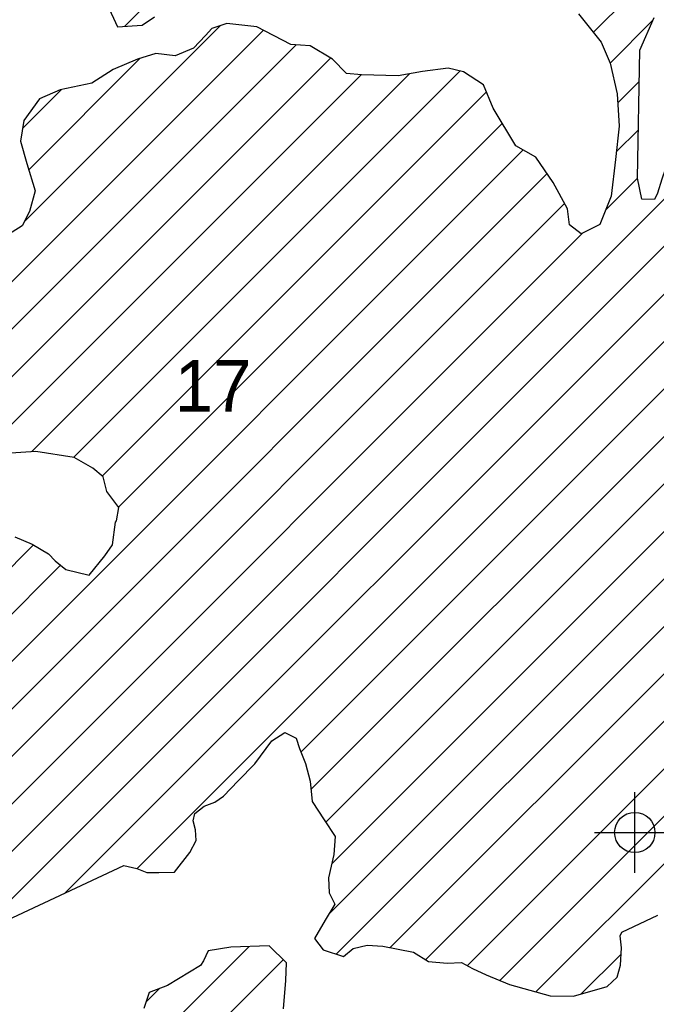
# Model space of a CAD drawing. Extents: x 192051 to 352051, y 710978 to 817615.
# Tile 65 of 85: x 290784 to 294736, y 773956 to 780068. Entities that reach past the tile are written whole.
import ezdxf
from ezdxf.enums import TextEntityAlignment as Align

# ---------------------------------------------------------------- set-up
doc = ezdxf.new("R2010")
doc.units = 0
doc.header["$LTSCALE"] = 800
doc.header["$PDMODE"] = 34
doc.header["$PDSIZE"] = 250
doc.layers.get('0').update_dxf_attribs({"linetype": 'CONTINUOUS'})
for name, color, linetype in [('SEC', 2, 'CONTINUOUS'), ('TEXT', 7, 'CONTINUOUS'), ('WETDBA', 11, 'CONTINUOUS'), ('WETFILL', 12, 'CONTINUOUS')]:
    doc.layers.add(name, color=color, linetype=linetype)

# ---------------------------------------------------------------- blocks, each defined once
blk = doc.blocks.new('*X')
at = {"color": 0}
for p, q in [((291436.7, 780027.3), (292804.5, 781395.1)), ((294345.3, 779989.1), (295509.5, 781153.2)), ((289479.9, 773650.3), (295966.9, 780137.3)), ((290512, 774387.7), (296168, 780043.7)), ((290812.8, 778814.1), (292029.4, 780030.7)), ((294449.9, 779799), (294713.3, 780062.4)), ((289826.7, 777533.3), (292296.9, 780003.5)), ((290004.8, 777416.7), (292499.9, 779911.8)), ((291066.5, 774647.5), (296266.9, 779847.9)), ((290237, 777354.2), (292713.1, 779830.3)), ((290840.9, 779136.8), (291532.5, 779828.4)), ((290541.3, 777363.8), (292903.2, 779725.7)), ((290857.3, 777385.1), (293203.6, 779731.4)), ((291117.4, 777350.6), (293516.5, 779749.7)), ((294496.8, 779551.2), (294630, 779684.4)), ((290801.5, 779392.2), (291044, 779634.6)), ((291297.2, 777235.7), (293681.5, 779620)), ((291511.8, 774798.1), (296307.9, 779594.1)), ((291398.1, 777041.9), (293780.4, 779424.1)), ((292530.3, 775521.9), (296477, 779468.6)), ((292591.7, 775288.6), (296661.8, 779358.7)), ((294487.6, 779247.3), (294624.8, 779384.5)), ((288787.1, 774136.1), (293910.4, 779259.5)), ((292684.3, 775086.5), (296845.6, 779247.8)), ((288815.7, 773870.1), (294058.5, 779112.9)), ((292721.4, 774829), (297021.5, 779129)), ((294420.3, 778885.3), (294619.5, 779084.5)), ((292702.9, 774515.7), (297197.4, 779010.3)), ((288924.7, 773684.5), (294167, 778926.7)), ((292749.4, 774267.6), (297412.7, 778930.8)), ((289078.7, 773543.7), (294277.7, 778742.7)), ((293085, 774308.4), (297410.6, 778634)), ((293304, 774232.7), (297306.1, 778234.8)), ((293988.1, 774032.8), (297971.5, 778016.2)), ((293561.8, 774195.9), (297347.5, 777981.6)), ((293764.2, 774103.6), (297648.5, 777987.9)), ((288746.6, 774685.1), (290869, 776807.4)), ((288773.3, 774417.1), (291037.4, 776681.2)), ((291495.6, 773603.1), (292207.8, 774315.3)), ((291259.1, 773071.9), (292420.2, 774233.1)), ((294270.6, 774020.6), (294517.7, 774267.7)), ((291568, 773970.3), (291652, 774054.2))]:
    blk.add_line(p, q, dxfattribs=at)

msp = doc.modelspace()

# ---------------------------------------------------------------- linework, layer by layer
at = {"layer": 'SEC', "color": 0}
msp.add_point((294602.8, 775022.5), dxfattribs=at)
at = {"layer": 'WETDBA', "color": 0}
for points in [[(291328, 780163), (291391.8, 780024.2), (291545, 780034.8), (291621.4, 780086.3)], [(294252.6, 780104.1), (294393.9, 779928.8), (294449.9, 779799.2), (294493.3, 779608.5), (294505.6, 779407.8), (294482.5, 779201.1), (294455.1, 778971.8), (294385, 778797.6), (294268.9, 778738.2), (294197.6, 778794.6), (294185.1, 778893.2), (294095.7, 779058.1), (293989.2, 779215.2), (293864, 779285.6), (293723.1, 779519.1), (293663.5, 779663.6), (293539.7, 779743.9), (293444.5, 779767.6), (293284.2, 779745.6), (293134.6, 779719.3), (292906.8, 779725.4), (292812.4, 779734.1), (292726.1, 779822.4), (292588, 779905.5), (292466.6, 779914.2), (292256.8, 780024.6), (292070.8, 780044.4), (291977.3, 780013.4), (291937, 779970.7), (291862.9, 779891.5), (291748.8, 779843.5), (291628.8, 779859.2), (291516.2, 779823.2), (291365.3, 779759.4), (291232.3, 779673.6), (291035.9, 779633), (290907, 779577.7), (290809, 779442.4), (290789.7, 779313.2), (290829.4, 779175), (290880.6, 779004.9), (290845.7, 778877), (290799.3, 778788.1), (290674.7, 778710.9)], [(295550.7, 780136.9), (295315.4, 779971.4), (295149.7, 779782.4), (294991.1, 779573.9), (294906.8, 779416.5), (294832.5, 779257.3), (294770.3, 779078.1), (294744, 778992.2), (294724.4, 778952.5), (294646.5, 778954.4), (294619.5, 779084.1), (294633.5, 779878.2), (294722.1, 780082.6)], [(290754.3, 776857.7), (290860.9, 776812.1), (290963.4, 776753), (291003.3, 776708.4), (291069.6, 776655.5), (291215.2, 776619.3), (291312.6, 776739.7), (291360.5, 776808), (291378.3, 776948.6), (291386.1, 776956.4), (291399.9, 777039.5), (291324.9, 777138.5), (291303.2, 777230.7), (291238.4, 777284.3), (291122.4, 777349.8), (290885.2, 777387), (290512.1, 777361.9)], [(290408.3, 774339.1), (291430.1, 774817.8), (291511.1, 774798.3), (291573.6, 774775.2), (291647.4, 774773.4), (291746, 774777.4), (291841.3, 774898.5), (291879.3, 774972.5), (291876.1, 775038.5), (291861.7, 775094.5), (291871.4, 775140.6), (291930.1, 775187), (291996, 775210), (292049, 775248.6), (292139.4, 775343.4), (292243.2, 775448.9), (292350.4, 775591.3), (292430.4, 775643.5), (292500.8, 775607.6), (292521.7, 775543.2), (292559, 775451.1), (292586.5, 775340.5), (292599.1, 775215), (292674.2, 775101.8), (292742.8, 774998.5), (292734.8, 774887), (292701.4, 774741.4), (292704.6, 774647.8), (292741.2, 774578.4), (292679.9, 774478), (292613.7, 774364.2), (292668.7, 774293.5), (292795.2, 774252.9), (292855.3, 774302.2), (292941, 774323.1), (293037.6, 774317.9), (293228.6, 774279.8), (293321.1, 774222), (293438.3, 774211.9), (293526.3, 774215.1), (293595.3, 774177.8), (293680.6, 774139.2), (293824.2, 774078.1), (294076.5, 774008.3), (294222.7, 774006.9), (294431.7, 774066.8), (294493.9, 774123.8), (294514.8, 774199.1), (294519.3, 774307.7), (294512.6, 774381.5), (294522.6, 774403.4), (294746.8, 774509.1)], [(292422.7, 773928.3), (292436.8, 774104.4), (292439.8, 774213.7), (292332.9, 774319.6), (292095.9, 774311.4), (291954.8, 774288.8), (291925.3, 774226.2), (291907, 774197.7), (291701.1, 774072.6), (291587.7, 774030.2), (291554.8, 773930)]]:
    msp.add_lwpolyline(points, dxfattribs=at)

# ---------------------------------------------------------------- block references
at = {"layer": 'WETFILL', "color": 0}
msp.add_blockref('*X', (0, 0), dxfattribs=at)
msp.add_blockref('*X', (0, 0), dxfattribs=at)
msp.add_blockref('*X', (0, 0), dxfattribs=at)
msp.add_blockref('*X', (0, 0), dxfattribs=at)
msp.add_blockref('*X', (0, 0), dxfattribs=at)
msp.add_blockref('*X', (0, 0), dxfattribs=at)
msp.add_blockref('*X', (0, 0), dxfattribs=at)
msp.add_blockref('*X', (0, 0), dxfattribs=at)
msp.add_blockref('*X', (0, 0), dxfattribs=at)
msp.add_blockref('*X', (0, 0), dxfattribs=at)
msp.add_blockref('*X', (0, 0), dxfattribs=at)
msp.add_blockref('*X', (0, 0), dxfattribs=at)
msp.add_blockref('*X', (0, 0), dxfattribs=at)
msp.add_blockref('*X', (0, 0), dxfattribs=at)
msp.add_blockref('*X', (0, 0), dxfattribs=at)
msp.add_blockref('*X', (0, 0), dxfattribs=at)
msp.add_blockref('*X', (0, 0), dxfattribs=at)
msp.add_blockref('*X', (0, 0), dxfattribs=at)
msp.add_blockref('*X', (0, 0), dxfattribs=at)
msp.add_blockref('*X', (0, 0), dxfattribs=at)
msp.add_blockref('*X', (0, 0), dxfattribs=at)
msp.add_blockref('*X', (0, 0), dxfattribs=at)
msp.add_blockref('*X', (0, 0), dxfattribs=at)
msp.add_blockref('*X', (0, 0), dxfattribs=at)
msp.add_blockref('*X', (0, 0), dxfattribs=at)
msp.add_blockref('*X', (0, 0), dxfattribs=at)
msp.add_blockref('*X', (0, 0), dxfattribs=at)
msp.add_blockref('*X', (0, 0), dxfattribs=at)
msp.add_blockref('*X', (0, 0), dxfattribs=at)
msp.add_blockref('*X', (0, 0), dxfattribs=at)
msp.add_blockref('*X', (0, 0), dxfattribs=at)
msp.add_blockref('*X', (0, 0), dxfattribs=at)
msp.add_blockref('*X', (0, 0), dxfattribs=at)
msp.add_blockref('*X', (0, 0), dxfattribs=at)
msp.add_blockref('*X', (0, 0), dxfattribs=at)
msp.add_blockref('*X', (0, 0), dxfattribs=at)
msp.add_blockref('*X', (0, 0), dxfattribs=at)
msp.add_blockref('*X', (0, 0), dxfattribs=at)
msp.add_blockref('*X', (0, 0), dxfattribs=at)
msp.add_blockref('*X', (0, 0), dxfattribs=at)
msp.add_blockref('*X', (0, 0), dxfattribs=at)
msp.add_blockref('*X', (0, 0), dxfattribs=at)
msp.add_blockref('*X', (0, 0), dxfattribs=at)
msp.add_blockref('*X', (0, 0), dxfattribs=at)
msp.add_blockref('*X', (0, 0), dxfattribs=at)
msp.add_blockref('*X', (0, 0), dxfattribs=at)
msp.add_blockref('*X', (0, 0), dxfattribs=at)
msp.add_blockref('*X', (0, 0), dxfattribs=at)
msp.add_blockref('*X', (0, 0), dxfattribs=at)
msp.add_blockref('*X', (0, 0), dxfattribs=at)
msp.add_blockref('*X', (0, 0), dxfattribs=at)
msp.add_blockref('*X', (0, 0), dxfattribs=at)
msp.add_blockref('*X', (0, 0), dxfattribs=at)
msp.add_blockref('*X', (0, 0), dxfattribs=at)
msp.add_blockref('*X', (0, 0), dxfattribs=at)
msp.add_blockref('*X', (0, 0), dxfattribs=at)
msp.add_blockref('*X', (0, 0), dxfattribs=at)
msp.add_blockref('*X', (0, 0), dxfattribs=at)
msp.add_blockref('*X', (0, 0), dxfattribs=at)
msp.add_blockref('*X', (0, 0), dxfattribs=at)
msp.add_blockref('*X', (0, 0), dxfattribs=at)
msp.add_blockref('*X', (0, 0), dxfattribs=at)
msp.add_blockref('*X', (0, 0), dxfattribs=at)
msp.add_blockref('*X', (0, 0), dxfattribs=at)
msp.add_blockref('*X', (0, 0), dxfattribs=at)
msp.add_blockref('*X', (0, 0), dxfattribs=at)
msp.add_blockref('*X', (0, 0), dxfattribs=at)
msp.add_blockref('*X', (0, 0), dxfattribs=at)
msp.add_blockref('*X', (0, 0), dxfattribs=at)
msp.add_blockref('*X', (0, 0), dxfattribs=at)
msp.add_blockref('*X', (0, 0), dxfattribs=at)
msp.add_blockref('*X', (0, 0), dxfattribs=at)
msp.add_blockref('*X', (0, 0), dxfattribs=at)
msp.add_blockref('*X', (0, 0), dxfattribs=at)
msp.add_blockref('*X', (0, 0), dxfattribs=at)
msp.add_blockref('*X', (0, 0), dxfattribs=at)
msp.add_blockref('*X', (0, 0), dxfattribs=at)
msp.add_blockref('*X', (0, 0), dxfattribs=at)
msp.add_blockref('*X', (0, 0), dxfattribs=at)
msp.add_blockref('*X', (0, 0), dxfattribs=at)
msp.add_blockref('*X', (0, 0), dxfattribs=at)
msp.add_blockref('*X', (0, 0), dxfattribs=at)
msp.add_blockref('*X', (0, 0), dxfattribs=at)
msp.add_blockref('*X', (0, 0), dxfattribs=at)
msp.add_blockref('*X', (0, 0), dxfattribs=at)
msp.add_blockref('*X', (0, 0), dxfattribs=at)
msp.add_blockref('*X', (0, 0), dxfattribs=at)
msp.add_blockref('*X', (0, 0), dxfattribs=at)
msp.add_blockref('*X', (0, 0), dxfattribs=at)
msp.add_blockref('*X', (0, 0), dxfattribs=at)
msp.add_blockref('*X', (0, 0), dxfattribs=at)
msp.add_blockref('*X', (0, 0), dxfattribs=at)
msp.add_blockref('*X', (0, 0), dxfattribs=at)
msp.add_blockref('*X', (0, 0), dxfattribs=at)
msp.add_blockref('*X', (0, 0), dxfattribs=at)
msp.add_blockref('*X', (0, 0), dxfattribs=at)
msp.add_blockref('*X', (0, 0), dxfattribs=at)
msp.add_blockref('*X', (0, 0), dxfattribs=at)
msp.add_blockref('*X', (0, 0), dxfattribs=at)
msp.add_blockref('*X', (0, 0), dxfattribs=at)

# ---------------------------------------------------------------- texts
at = {"layer": 'TEXT', "color": 0}
msp.add_text('17', height=320, dxfattribs=at).set_placement((291984.7, 777634.7), align=Align.CENTER)

doc.saveas('drawing.dxf')
